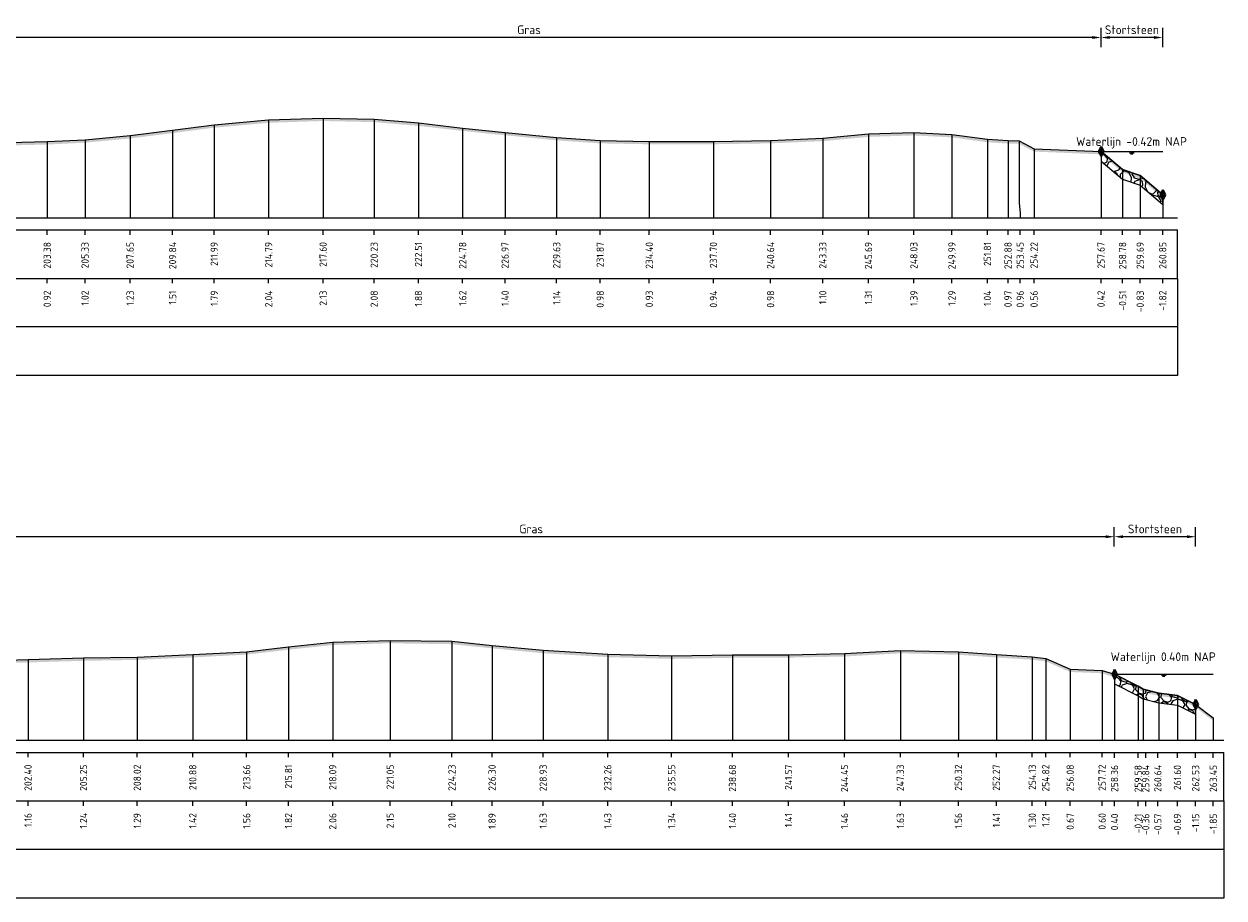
# Model space of a CAD drawing. Header units: metres. Extents: x 128583 to 136452, y 412329 to 415128.
# Tile 246 of 256: x 135148 to 135210, y 415037 to 415082. Entities that reach past the tile are written whole.
import ezdxf
from ezdxf.enums import TextEntityAlignment as Align

# ---------------------------------------------------------------- set-up
doc = ezdxf.new("R2010")
doc.units = ezdxf.units.M
doc.header["$PDMODE"] = 35
doc.header["$PDSIZE"] = 0.075
for name, color, linetype, lineweight in [('B-ME-VH-KANT ASFALT-SD', 7, 'Continuous', 25), ('B-ME-VH-VERHARDING_BESTORTING-A', 252, 'Continuous', 18), ('X-ME-AL-PROFIEL_HUIDIG MAAIVELD-GD', 8, 'Continuous', 0), ('X-XX-AL-DETAIL1-M', 7, 'Continuous', 18), ('X-XX-AL-GEBRUIKTE XREFS-GD', 7, 'Continuous', 35), ('X-XX-AL-NAP-T18', 7, 'Continuous', 18)]:
    doc.layers.add(name, color=color, linetype=linetype, lineweight=lineweight)
for name, color, linetype in [('X-ME-AL-PROFIEL_MAAIVELD-GD', 8, 'Continuous'), ('X-ME-AL-PROFIEL_STORTSTEEN-GD', 7, 'Continuous'), ('X-ME-AL-PROFIEL_WATERLIJN-GD', 150, 'Continuous'), ('X-ME-AL-PROFIELRASTER-S', 7, 'Continuous')]:
    doc.layers.add(name, color=color, linetype=linetype)
doc.styles.add('NLCS-ISO-ANNOTATIEF-T18', font='NLCS-ISO.ttf', dxfattribs={"height": 1.8})
doc.styles.add('NLCS-ISO-ANNOTATIVE-T18', font='NLCS-ISO.ttf', dxfattribs={"height": 1.8})
doc.dimstyles.new('NLCS-ANNOTATIEF-T18-PIJL_L2_H0', dxfattribs={"dimtxt": 2.5, "dimasz": 1.8, "dimexe": 2, "dimexo": 2, "dimgap": 0.7, "dimtad": 1, "dimzin": 0, "dimdsep": 46, "dimtxsty": 'NLCS-ISO-ANNOTATIEF-T18', "dimcen": 0, "dimdle": 2, "dimclrd": 256, "dimclre": 256, "dimclrt": 10, "dimaunit": 2, "dimadec": 0, "dimazin": 0, "dimtfac": 1, "dimtdec": 3, "dimtofl": 0, "dimtmove": 0, "dimatfit": 3, "dimfxl": 2, "dimfxlon": 1, "dimtfillclr": 256, "dimtolj": 1, "dimtzin": 0, "dimlwd": -1, "dimlwe": -1, "dimarcsym": 0})

# ---------------------------------------------------------------- blocks, each defined once
blk = doc.blocks.new('SAL-PROFIELRASTER_BALK_EIND1-D')
at = {"color": 0, "linetype": 'ByBlock', "lineweight": -2}
blk.add_line((1, -12.5), (1, -2.5), dxfattribs=at)
at = {"color": 0, "linetype": 'ByBlock', "lineweight": -2, "flags": 128}
for points in [[(0, 0), (1, 0)], [(0, -2.5), (1, -2.5)], [(0, -12.5), (1, -12.5)]]:
    blk.add_lwpolyline(points, dxfattribs=at)
blk = doc.blocks.new('SAL-PROFIELRASTER_BALK_EIND2-D')
at = {"color": 0, "linetype": 'ByBlock', "lineweight": -2}
for p, q in [((1, -2.5), (1, -12.5)), ((1, -12.5), (0, -12.5))]:
    blk.add_line(p, q, dxfattribs=at)
blk = doc.blocks.new('SAL-PROFIELRASTER_BALK_DATA-D')
at = {"color": 0, "linetype": 'ByBlock', "lineweight": -2}
blk.add_lwpolyline([(0, -3.5), (0, -2.5)], dxfattribs=at)
at = {"color": 0, "linetype": 'ByBlock', "lineweight": -2, "style": 'NLCS-ISO-ANNOTATIVE-T18'}
blk.add_attdef('GETAL', text='', height=1.5, rotation=90, dxfattribs=at).set_placement((0.75, -5), align=Align.RIGHT)
blk = doc.blocks.new('SAL-PROFIELRASTER_AANHAAL-D')
at = {"color": 9, "linetype": 'ByBlock', "lineweight": -2, "flags": 128}
blk.add_lwpolyline([(0, 1), (0, 0)], dxfattribs=at)
blk = doc.blocks.new('SAL-PROFIELRASTER_AANHAAL_STAGGER-D')
at = {"color": 9, "linetype": 'ByBlock', "lineweight": -2, "flags": 128}
for points in [[(0, 0), (0, -0.25)], [(0, -0.25), (1, -0.75)], [(1, -0.75), (1, -1)]]:
    blk.add_lwpolyline(points, dxfattribs=at)
blk = doc.blocks.new('*D34')
at = {"layer": 'Defpoints', "color": 0, "transparency": 16777216}
for p in [(135203.598, 415081.533), (135203.598, 415072.249), (135206.774, 415072.249)]:
    blk.add_point(p, dxfattribs=at)
at = {"layer": 'X-XX-AL-DETAIL1-M', "transparency": 16777216}
for p, q in [((135203.598, 415081.033), (135203.598, 415082.033)), ((135206.774, 415081.033), (135206.774, 415082.033)), ((135206.324, 415081.533), (135204.048, 415081.533))]:
    blk.add_line(p, q, dxfattribs=at)
for points in [[(135204.048, 415081.608), (135204.048, 415081.458), (135203.598, 415081.533)], [(135206.324, 415081.608), (135206.324, 415081.458), (135206.774, 415081.533)]]:
    blk.add_solid(points, dxfattribs=at)
at = {"layer": 'X-XX-AL-DETAIL1-M', "color": 10, "transparency": 16777216, "insert": (135205.186, 415081.933), "char_height": 0.45, "attachment_point": 5, "style": 'NLCS-ISO-ANNOTATIEF-T18'}
blk.add_mtext('\\A1;Stortsteen', dxfattribs=at)
blk = doc.blocks.new('*D38')
at = {"layer": 'Defpoints', "color": 0, "transparency": 16777216}
for p in [(135204.278, 415055.817), (135204.278, 415044.555), (135208.468, 415044.555)]:
    blk.add_point(p, dxfattribs=at)
at = {"layer": 'X-XX-AL-DETAIL1-M', "transparency": 16777216}
for p, q in [((135204.278, 415055.317), (135204.278, 415056.317)), ((135208.018, 415055.817), (135204.728, 415055.817)), ((135208.468, 415055.317), (135208.468, 415056.317))]:
    blk.add_line(p, q, dxfattribs=at)
for points in [[(135204.728, 415055.892), (135204.728, 415055.742), (135204.278, 415055.817)], [(135208.018, 415055.892), (135208.018, 415055.742), (135208.468, 415055.817)]]:
    blk.add_solid(points, dxfattribs=at)
at = {"layer": 'X-XX-AL-DETAIL1-M', "color": 10, "transparency": 16777216, "insert": (135206.373, 415056.217), "char_height": 0.45, "attachment_point": 5, "style": 'NLCS-ISO-ANNOTATIEF-T18'}
blk.add_mtext('\\A1;Stortsteen', dxfattribs=at)
blk = doc.blocks.new('SVH-KANT STORTSTEEN DWP-SOD')
at = {"flags": 128}
blk.add_lwpolyline([(-0.25, 0), (0.25, 0)], dxfattribs=at)
at = {"layer": 'X-XX-AL-GEBRUIKTE XREFS-GD', "flags": 128}
for points in [[(0, 0.5), (-0.25, 0)], [(-0.25, 0), (0, -0.5)], [(0, -0.5), (0, 0.5)], [(0, 0.5), (0.25, 0)], [(0.25, 0), (0, -0.5)]]:
    blk.add_lwpolyline(points, dxfattribs=at)
blk = doc.blocks.new('*D90')
at = {"layer": 'Defpoints', "color": 0, "transparency": 16777216}
for p in [(135143.862, 415081.533), (135143.862, 415075.032), (135203.598, 415072.249)]:
    blk.add_point(p, dxfattribs=at)
at = {"layer": 'X-XX-AL-DETAIL1-M', "transparency": 16777216}
for p, q in [((135143.862, 415081.033), (135143.862, 415082.033)), ((135203.598, 415081.033), (135203.598, 415082.033)), ((135203.148, 415081.533), (135144.312, 415081.533))]:
    blk.add_line(p, q, dxfattribs=at)
for points in [[(135144.312, 415081.608), (135144.312, 415081.458), (135143.862, 415081.533)], [(135203.148, 415081.608), (135203.148, 415081.458), (135203.598, 415081.533)]]:
    blk.add_solid(points, dxfattribs=at)
at = {"layer": 'X-XX-AL-DETAIL1-M', "color": 10, "transparency": 16777216, "insert": (135174.134, 415081.933), "char_height": 0.45, "attachment_point": 5, "style": 'NLCS-ISO-ANNOTATIEF-T18'}
blk.add_mtext('\\A1;Gras', dxfattribs=at)
blk = doc.blocks.new('*D92')
at = {"layer": 'Defpoints', "color": 0, "transparency": 16777216}
for p in [(135143.974, 415055.817), (135143.974, 415048.305), (135204.278, 415045.332)]:
    blk.add_point(p, dxfattribs=at)
at = {"layer": 'X-XX-AL-DETAIL1-M', "transparency": 16777216}
for p, q in [((135143.974, 415055.317), (135143.974, 415056.317)), ((135203.828, 415055.817), (135144.424, 415055.817)), ((135204.278, 415055.317), (135204.278, 415056.317))]:
    blk.add_line(p, q, dxfattribs=at)
for points in [[(135144.424, 415055.892), (135144.424, 415055.742), (135143.974, 415055.817)], [(135203.828, 415055.892), (135203.828, 415055.742), (135204.278, 415055.817)]]:
    blk.add_solid(points, dxfattribs=at)
at = {"layer": 'X-XX-AL-DETAIL1-M', "color": 10, "transparency": 16777216, "insert": (135174.246, 415056.217), "char_height": 0.45, "attachment_point": 5, "style": 'NLCS-ISO-ANNOTATIEF-T18'}
blk.add_mtext('\\A1;Gras', dxfattribs=at)

msp = doc.modelspace()

# ---------------------------------------------------------------- hatches: boundary and pattern name
at = {"layer": 'B-ME-VH-VERHARDING_BESTORTING-A'}
h = msp.add_hatch(dxfattribs=at)
h.set_pattern_fill('AVH-BESTORTING_01', color=256, scale=0.1, pattern_type=2)
h.set_pattern_definition([(342.742, (135207.6789, 415075.8575), (0.5398, 0.9774), [0.27272, -1.09194]), (17.258, (135206.6361, 415076.18145), (0.5398, 0.9774), [0.27272, -1.6572]), (61.09, (135206.8965, 415076.2624), (-1.3032, 0.40486), [0.22313, -0.8934]), (118.911, (135207.76775, 415075.0754), (-0.5398, -0.97741), [0.22313, -1.3559]), (162.742, (135206.8965, 415076.653), (-0.5398, -0.9774), [0.27272, -1.09194]), (197.258, (135206.6361, 415076.7339), (-0.5398, -0.9774), [0.27272, -1.6572]), (241.09, (135206.3756, 415076.6531), (1.3032, -0.40486), [0.22313, -0.8934]), (298.911, (135206.8076, 415077.4351), (0.5398, 0.97741), [0.22313, -1.3559]), (342.742, (135205.039, 415077.2803), (-0.76339, 1.38224), [0.2434, -1.12122]), (40.852, (135203.65207, 415074.27586), (0.539802, 0.9774), [0.2447, -3.61913]), (84.587, (135205.45654, 415077.3681), (-0.22359, 2.359645), [0.29716, -3.05481]), (118.911, (135206.7876, 415077.2577), (-1.3032, 0.40486), [0.29575, -1.2833]), (162.742, (135205.3416, 415077.9228), (0.76339, -1.38224), [0.24484, -1.11975]), (40.852, (135203.30372, 415074.90364), (0.539802, 0.9774), [0.24409, -3.61972]), (84.587, (135204.89516, 415077.5407), (-0.5398, -0.977407), [0.29647, -3.05553]), (298.911, (135204.8952, 415077.5407), (1.3032, -0.40486), [0.29753, -1.28153]), (26.669, (135202.44032, 415075.44236), (-1.842996, -0.572553), [0.18275, -4.54613]), (84.587, (135205.5262, 415078.05136), (-0.5398, -0.977407), [0.18319, -3.16878]), (131.7624, (135204.0167, 415080.99824), (-2.066604, 1.787101), [0.24466, -4.00428]), (162.742, (135202.4579, 415075.8889), (-0.5398, -0.9774), [0.19694, -1.1677]), (26.669, (135202.10635, 415075.8652), (-1.842996, -0.572553), [0.18297, -4.54591]), (84.587, (135205.01, 415078.1925), (-0.5398, -0.977407), [0.20094, -3.15103]), (131.7624, (135203.62304, 415080.80036), (-2.066604, 1.787101), [0.20994, -4.039]), (342.742, (135205.1498, 415078.0359), (0.5398, 0.97739), [0.22313, -1.1415]), (50.2416, (135205.38572, 415076.1184), (0.53979, 0.97739), [0.21713, -6.88472]), (95.413, (135205.5246, 415076.2853), (-0.76339, 1.38224), [0.19056, -2.17966]), (150.939, (135202.67663, 415079.64433), (-1.303193, 0.404858), [0.17556, -5.17047]), (197.258, (135205.3531, 415076.5603), (1.30319, -0.40485), [0.22316, -1.70672]), (50.2416, (135204.99204, 415076.3162), (0.53979, 0.97739), [0.23138, -6.87047]), (95.413, (135205.0084, 415076.14345), (-0.76339, 1.38224), [0.17353, -2.1967]), (150.939, (135202.34266, 415079.22152), (-1.303193, 0.404858), [0.18788, -5.15816]), (17.258, (135205.1726, 415076.0522), (-1.30319, 0.40485), [0.22313, -1.70675])])
h.paths.add_polyline_path([(135206.774, 415073.428), (135205.616, 415074.419), (135204.708, 415074.735), (135203.598, 415075.664), (135203.598, 415075.164), (135204.708, 415074.235), (135205.616, 415073.919), (135206.774, 415072.928)])
h = msp.add_hatch(dxfattribs=at)
h.set_pattern_fill('AVH-BESTORTING_01', color=256, scale=0.1, pattern_type=2)
h.set_pattern_definition([(342.742, (135208.3744, 415048.9255), (0.5398, 0.9774), [0.27272, -1.09194]), (17.258, (135207.33165, 415049.2495), (0.5398, 0.9774), [0.27272, -1.6572]), (61.09, (135207.5921, 415049.3304), (-1.3032, 0.40486), [0.22313, -0.8934]), (118.91, (135208.4633, 415048.1434), (-0.5398, -0.97741), [0.22313, -1.3559]), (162.742, (135207.5921, 415049.721), (-0.5398, -0.9774), [0.27272, -1.09194]), (197.258, (135207.33165, 415049.8019), (-0.5398, -0.9774), [0.27272, -1.6572]), (241.09, (135207.0712, 415049.7212), (1.3032, -0.40486), [0.22313, -0.8934]), (298.911, (135207.5032, 415050.5031), (0.5398, 0.97741), [0.22313, -1.3559]), (342.742, (135205.7346, 415050.3483), (-0.76339, 1.38224), [0.2434, -1.12122]), (40.852, (135204.34765, 415047.34388), (0.539802, 0.9774), [0.24469, -3.61913]), (84.587, (135206.15212, 415050.43613), (-0.22359, 2.359645), [0.29716, -3.05481]), (118.911, (135207.4832, 415050.3257), (-1.3032, 0.40486), [0.29575, -1.2833]), (162.742, (135206.0372, 415050.9908), (0.76339, -1.38224), [0.24484, -1.11975]), (40.852, (135203.9993, 415047.97166), (0.539802, 0.9774), [0.24409, -3.61972]), (84.587, (135205.59074, 415050.6087), (-0.5398, -0.977407), [0.29647, -3.05553]), (298.911, (135205.5907, 415050.6087), (1.3032, -0.40486), [0.29753, -1.28153]), (26.669, (135203.1359, 415048.51038), (-1.842996, -0.572553), [0.18275, -4.54613]), (84.587, (135206.22177, 415051.1194), (-0.5398, -0.977407), [0.18319, -3.16878]), (131.7624, (135204.71227, 415054.06626), (-2.066604, 1.787101), [0.24466, -4.00428]), (162.742, (135203.1535, 415048.9569), (-0.5398, -0.97739), [0.19694, -1.1677]), (26.669, (135202.80193, 415048.93322), (-1.842996, -0.572553), [0.18297, -4.54591]), (84.587, (135205.7056, 415051.2605), (-0.5398, -0.977407), [0.20094, -3.15103]), (131.7624, (135204.31862, 415053.86838), (-2.066604, 1.787101), [0.20994, -4.039]), (342.742, (135205.8454, 415051.1039), (0.5398, 0.9774), [0.22313, -1.1415]), (50.2416, (135206.0813, 415049.1864), (0.53979, 0.97739), [0.21713, -6.88472]), (95.413, (135206.22015, 415049.3533), (-0.76339, 1.38224), [0.19056, -2.17966]), (150.939, (135203.37221, 415052.71235), (-1.303193, 0.404858), [0.17556, -5.17047]), (197.258, (135206.0487, 415049.6283), (1.30319, -0.40485), [0.22316, -1.70672]), (50.2416, (135205.68762, 415049.38422), (0.53979, 0.97739), [0.23138, -6.87047]), (95.413, (135205.704, 415049.2115), (-0.76339, 1.38224), [0.17353, -2.1967]), (150.939, (135203.03824, 415052.28954), (-1.303193, 0.404858), [0.18788, -5.15816]), (17.258, (135205.8682, 415049.1202), (-1.30319, 0.40485), [0.22313, -1.70675])])
h.paths.add_polyline_path([(135208.468, 415047.181), (135207.532, 415047.646), (135206.574, 415047.762), (135205.775, 415047.971), (135205.509, 415048.127), (135204.293, 415048.732), (135204.293, 415048.232), (135205.509, 415047.627), (135205.775, 415047.471), (135206.574, 415047.262), (135207.532, 415047.146), (135208.468, 415046.681)])
at = {"layer": 'X-ME-AL-PROFIEL_HUIDIG MAAIVELD-GD'}
h = msp.add_hatch(dxfattribs=at)
h.set_pattern_fill('AGR-MAAIVELD', color=256, scale=0.1, pattern_type=2)
h.set_pattern_definition([(45, (-0.1842, 31.51985), (-0.5000001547, 0.5000001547), []), (45, (-0.2556, 31.5913), (0, 1.0000003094), [0.707107, -0.707107]), (45, (-0.32706, 31.6627), (0, 1.0000003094), [0.707107, -0.707107]), (45, (-0.3995, 31.73514), (0, 1.0000003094), [0.707107, -0.707107]), (45, (-0.4699, 31.8056), (0, 1.0000003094), [0.707107, -0.707107]), (45, (-0.54135, 31.877), (0, 1.0000003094), [0.707107, -0.707107]), (45, (-0.6128, 31.9484), (0, 1.0000003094), [0.707107, -0.707107]), (315, (-0.1842, 31.51985), (0.5000001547, 0.5000001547), []), (315, (-0.1128, 31.5913), (1.0000003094, -3e-16), [0.707107, -0.707107]), (315, (-0.04135, 31.6627), (1.0000003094, -3e-16), [0.707107, -0.707107]), (315, (0.0311, 31.73514), (1.0000003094, -3e-16), [0.707107, -0.707107]), (315, (0.1015, 31.8056), (1.0000003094, -3e-16), [0.707107, -0.707107]), (315, (0.17294, 31.877), (1.0000003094, -3e-16), [0.707107, -0.707107]), (315, (0.2444, 31.9484), (1.0000003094, -3e-16), [0.707107, -0.707107])])
h.paths.add_polyline_path([(135206.774, 415073.428), (135206.774, 415073.278), (135205.616, 415074.269), (135204.708, 415074.585), (135203.598, 415075.514), (135200.148, 415075.654), (135199.384, 415076.063), (135198.807, 415076.069), (135197.745, 415076.138), (135195.917, 415076.387), (135193.958, 415076.49), (135191.617, 415076.413), (135189.264, 415076.195), (135186.576, 415076.081), (135183.633, 415076.034), (135180.328, 415076.032), (135177.799, 415076.079), (135175.557, 415076.234), (135172.901, 415076.497), (135170.715, 415076.719), (135168.44, 415076.981), (135166.157, 415077.174), (135163.527, 415077.231), (135160.721, 415077.139), (135157.919, 415076.887), (135155.774, 415076.61), (135153.585, 415076.333), (135151.265, 415076.114), (135149.316, 415076.02), (135147.348, 415075.972), (135145.296, 415075.9), (135144.543, 415075.332), (135144.034, 415075.051), (135143.862, 415074.882), (135143.478, 415074.441), (135142.91, 415074.368), (135141.306, 415074.796), (135140.927, 415075.245), (135139.649, 415075.382), (135137.704, 415075.586), (135135.038, 415075.759), (135132.074, 415075.763), (135128.668, 415075.829), (135125.867, 415075.794), (135122.823, 415075.823), (135119.183, 415075.856), (135115.807, 415075.895), (135112.789, 415075.877), (135109.895, 415075.942), (135106.854, 415075.899), (135103.376, 415075.904), (135100.824, 415075.888), (135096.406, 415075.886), (135093.238, 415075.836), (135090.068, 415075.749), (135088.409, 415075.553), (135085.409, 415075.525), (135084.274, 415075.239), (135084.109, 415075.265), (135081.419, 415075.094), (135078.461, 415075.148), (135075.522, 415075.08), (135072.59, 415075.026), (135070.886, 415075.101), (135068.915, 415075.642), (135067.467, 415075.826), (135065.335, 415075.894), (135062.058, 415075.86), (135058.925, 415075.916), (135055.022, 415075.944), (135051.185, 415076.003), (135048.529, 415075.97), (135043.451, 415076.05), (135041.003, 415075.887), (135036.459, 415075.923), (135032.274, 415075.925), (135028.954, 415075.905), (135024.581, 415076.06), (135020.583, 415075.953), (135016.657, 415075.987), (135012.215, 415075.886), (135008.118, 415075.852), (135003.944, 415075.839), (135000.498, 415075.854), (134996.612, 415075.914), (134992.938, 415075.833), (134988.748, 415075.905), (134985.268, 415075.868), (134981.8, 415075.908), (134978.083, 415075.821), (134974.643, 415075.773), (134970.753, 415075.789), (134967.489, 415075.842), (134963.643, 415075.849), (134959.882, 415075.768), (134955.697, 415075.74), (134953.396, 415075.559), (134951.668, 415075.457), (134951.218, 415074.847), (134950.374, 415074.647), (134949.547, 415074.73), (134949.118, 415074.878), (134948.592, 415075.536), (134947.944, 415076.086), (134946.997, 415076.301), (134945.931, 415076.359), (134945.931, 415076.509), (134946.997, 415076.451), (134947.944, 415076.236), (134948.592, 415075.686), (134949.118, 415075.028), (134949.547, 415074.88), (134950.374, 415074.797), (134951.218, 415074.997), (134951.668, 415075.607), (134953.396, 415075.709), (134955.697, 415075.89), (134959.882, 415075.918), (134963.643, 415075.999), (134967.489, 415075.992), (134970.753, 415075.939), (134974.643, 415075.923), (134978.083, 415075.971), (134981.8, 415076.058), (134985.268, 415076.018), (134988.748, 415076.055), (134992.938, 415075.983), (134996.612, 415076.064), (135000.498, 415076.004), (135003.944, 415075.989), (135008.118, 415076.002), (135012.215, 415076.036), (135016.657, 415076.137), (135020.583, 415076.103), (135024.581, 415076.21), (135028.954, 415076.055), (135032.274, 415076.075), (135036.459, 415076.073), (135041.003, 415076.037), (135043.451, 415076.2), (135048.529, 415076.12), (135051.185, 415076.153), (135055.022, 415076.094), (135058.925, 415076.066), (135062.058, 415076.01), (135065.335, 415076.044), (135067.467, 415075.976), (135068.915, 415075.792), (135070.886, 415075.251), (135072.59, 415075.176), (135075.522, 415075.23), (135078.461, 415075.298), (135081.419, 415075.244), (135084.109, 415075.415), (135084.274, 415075.389), (135085.409, 415075.675), (135088.409, 415075.703), (135090.068, 415075.899), (135093.238, 415075.986), (135096.406, 415076.036), (135100.824, 415076.038), (135103.376, 415076.054), (135106.854, 415076.049), (135109.895, 415076.092), (135112.789, 415076.027), (135115.807, 415076.045), (135119.183, 415076.006), (135122.823, 415075.973), (135125.867, 415075.944), (135128.668, 415075.979), (135132.074, 415075.913), (135135.038, 415075.909), (135137.704, 415075.736), (135139.649, 415075.532), (135140.927, 415075.395), (135141.306, 415074.946), (135142.91, 415074.518), (135143.478, 415074.591), (135143.862, 415075.032), (135144.034, 415075.201), (135144.543, 415075.482), (135145.296, 415076.05), (135147.348, 415076.122), (135149.316, 415076.17), (135151.265, 415076.264), (135153.585, 415076.483), (135155.774, 415076.76), (135157.919, 415077.037), (135160.721, 415077.289), (135163.527, 415077.381), (135166.157, 415077.324), (135168.44, 415077.131), (135170.715, 415076.869), (135172.901, 415076.647), (135175.557, 415076.384), (135177.799, 415076.229), (135180.328, 415076.182), (135183.633, 415076.184), (135186.576, 415076.231), (135189.264, 415076.345), (135191.617, 415076.563), (135193.958, 415076.64), (135195.917, 415076.537), (135197.745, 415076.288), (135198.807, 415076.219), (135199.384, 415076.213), (135200.148, 415075.804), (135203.598, 415075.664), (135204.708, 415074.735), (135205.616, 415074.419)])
h = msp.add_hatch(dxfattribs=at)
h.set_pattern_fill('AGR-MAAIVELD', color=256, scale=0.1, pattern_type=2)
h.set_pattern_definition([(45, (-0.9815, 44.95455), (-0.5000001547, 0.5000001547), []), (45, (-1.0529, 45.026), (0, 1.0000003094), [0.707107, -0.707107]), (45, (-1.12434, 45.0974), (0, 1.0000003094), [0.707107, -0.707107]), (45, (-1.1968, 45.16984), (0, 1.0000003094), [0.707107, -0.707107]), (45, (-1.2672, 45.24026), (0, 1.0000003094), [0.707107, -0.707107]), (45, (-1.3386, 45.3117), (0, 1.0000003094), [0.707107, -0.707107]), (45, (-1.41005, 45.3831), (0, 1.0000003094), [0.707107, -0.707107]), (315, (-0.9815, 44.95455), (0.5000001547, 0.5000001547), []), (315, (-0.91005, 45.026), (1.0000003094, -3e-16), [0.707107, -0.707107]), (315, (-0.8386, 45.0974), (1.0000003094, -3e-16), [0.707107, -0.707107]), (315, (-0.7662, 45.16984), (1.0000003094, -3e-16), [0.707107, -0.707107]), (315, (-0.6958, 45.24026), (1.0000003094, -3e-16), [0.707107, -0.707107]), (315, (-0.62434, 45.3117), (1.0000003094, -3e-16), [0.707107, -0.707107]), (315, (-0.5529, 45.3831), (1.0000003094, -3e-16), [0.707107, -0.707107])])
h.paths.add_polyline_path([(135209.38, 415046.481), (135209.38, 415046.331), (135208.468, 415047.031), (135207.532, 415047.496), (135206.574, 415047.612), (135205.775, 415047.821), (135205.509, 415047.977), (135204.293, 415048.582), (135203.653, 415048.782), (135202.008, 415048.849), (135200.748, 415049.396), (135200.058, 415049.482), (135198.205, 415049.594), (135196.252, 415049.737), (135193.261, 415049.813), (135190.383, 415049.646), (135187.499, 415049.59), (135184.613, 415049.58), (135181.478, 415049.524), (135178.189, 415049.614), (135174.861, 415049.815), (135172.23, 415050.069), (135170.164, 415050.281), (135166.98, 415050.328), (135164.023, 415050.239), (135161.745, 415049.998), (135159.588, 415049.745), (135156.813, 415049.6), (135153.953, 415049.471), (135151.184, 415049.426), (135148.328, 415049.341), (135145.6, 415049.257), (135144.461, 415048.64), (135143.269, 415047.454), (135142.579, 415047.354), (135141.858, 415047.516), (135141.05, 415048.408), (135140.244, 415048.967), (135138.459, 415049.015), (135135.194, 415049.087), (135131.886, 415049.074), (135127.985, 415049.073), (135123.917, 415048.928), (135120.123, 415048.888), (135116.295, 415048.938), (135111.986, 415048.773), (135107.995, 415048.79), (135104.195, 415048.832), (135100.247, 415048.768), (135096.91, 415048.748), (135093.155, 415048.663), (135089.237, 415048.599), (135087.955, 415048.56), (135084.898, 415048.619), (135081.075, 415048.483), (135078.75, 415048.145), (135074.102, 415048.067), (135070.264, 415048.183), (135066.225, 415048.18), (135064.186, 415048.599), (135058.625, 415048.756), (135054.475, 415047.524), (135050.406, 415047.261), (135045.845, 415047.381), (135041.648, 415047.328), (135038.573, 415047.338), (135033.089, 415047.276), (135025.855, 415047.31), (135020.505, 415047.296), (135017.846, 415047.338), (135011.534, 415047.586), (135004.559, 415048.155), (135000.216, 415048.097), (134997.024, 415048.074), (134991.459, 415048.17), (134987.745, 415048.255), (134982.039, 415048.27), (134975.819, 415048.299), (134972.823, 415048.183), (134969.116, 415048.253), (134966.365, 415048.267), (134964.021, 415048.827), (134961.468, 415049.015), (134958.927, 415049.203), (134956.157, 415049.34), (134953.769, 415049.511), (134948.474, 415049.888), (134945.931, 415050.096), (134945.931, 415050.246), (134948.474, 415050.038), (134953.769, 415049.661), (134956.157, 415049.49), (134958.927, 415049.353), (134961.468, 415049.165), (134964.021, 415048.977), (134966.365, 415048.417), (134969.116, 415048.403), (134972.823, 415048.333), (134975.819, 415048.449), (134982.039, 415048.42), (134987.745, 415048.405), (134991.459, 415048.32), (134997.024, 415048.224), (135000.216, 415048.247), (135004.559, 415048.305), (135011.534, 415047.736), (135017.846, 415047.488), (135020.505, 415047.446), (135025.855, 415047.46), (135033.089, 415047.426), (135038.573, 415047.488), (135041.648, 415047.478), (135045.845, 415047.531), (135050.406, 415047.411), (135054.475, 415047.674), (135058.625, 415048.906), (135064.186, 415048.749), (135066.225, 415048.33), (135070.264, 415048.333), (135074.102, 415048.217), (135078.75, 415048.295), (135081.075, 415048.633), (135084.898, 415048.769), (135087.955, 415048.71), (135089.237, 415048.749), (135093.155, 415048.813), (135096.91, 415048.898), (135100.247, 415048.918), (135104.195, 415048.982), (135107.995, 415048.94), (135111.986, 415048.923), (135116.295, 415049.088), (135120.123, 415049.038), (135123.917, 415049.078), (135127.985, 415049.223), (135131.886, 415049.224), (135135.194, 415049.237), (135138.459, 415049.165), (135140.244, 415049.117), (135141.05, 415048.558), (135141.858, 415047.666), (135142.579, 415047.504), (135143.269, 415047.604), (135144.461, 415048.79), (135145.6, 415049.407), (135148.328, 415049.491), (135151.184, 415049.576), (135153.953, 415049.621), (135156.813, 415049.75), (135159.588, 415049.895), (135161.745, 415050.148), (135164.023, 415050.389), (135166.98, 415050.478), (135170.164, 415050.431), (135172.23, 415050.219), (135174.861, 415049.965), (135178.189, 415049.764), (135181.478, 415049.674), (135184.613, 415049.73), (135187.499, 415049.74), (135190.383, 415049.796), (135193.261, 415049.963), (135196.252, 415049.887), (135198.205, 415049.744), (135200.058, 415049.632), (135200.748, 415049.546), (135202.008, 415048.999), (135203.653, 415048.932), (135204.293, 415048.732), (135205.509, 415048.127), (135205.775, 415047.971), (135206.574, 415047.762), (135207.532, 415047.646), (135208.468, 415047.181)])

# ---------------------------------------------------------------- linework, layer by layer
at = {"layer": 'X-ME-AL-PROFIEL_MAAIVELD-GD'}
for points in [[(135147.348, 415076.122), (135149.316, 415076.17), (135151.265, 415076.264), (135153.585, 415076.483), (135155.774, 415076.76), (135157.919, 415077.037), (135160.721, 415077.289), (135163.527, 415077.381), (135166.157, 415077.324), (135168.44, 415077.131), (135170.715, 415076.869), (135172.901, 415076.647), (135175.557, 415076.384), (135177.799, 415076.229), (135180.328, 415076.182), (135183.633, 415076.184), (135186.576, 415076.231), (135189.264, 415076.345), (135191.617, 415076.563), (135193.958, 415076.64), (135195.917, 415076.537), (135197.745, 415076.288), (135198.807, 415076.219), (135199.384, 415076.213), (135200.148, 415075.804), (135203.598, 415075.664), (135204.708, 415074.735), (135205.616, 415074.419), (135206.774, 415073.428)], [(135145.6, 415049.407), (135148.328, 415049.491), (135151.184, 415049.576), (135153.953, 415049.621), (135156.813, 415049.75), (135159.588, 415049.895), (135161.745, 415050.148), (135164.023, 415050.389), (135166.98, 415050.478), (135170.164, 415050.431), (135172.23, 415050.219), (135174.861, 415049.965), (135178.189, 415049.764), (135181.478, 415049.674), (135184.613, 415049.73), (135187.499, 415049.74), (135190.383, 415049.796), (135193.261, 415049.963), (135196.252, 415049.887), (135198.205, 415049.744), (135200.058, 415049.632), (135200.748, 415049.546), (135202.008, 415048.999), (135203.653, 415048.932), (135204.293, 415048.732), (135205.509, 415048.127), (135205.775, 415047.971), (135206.574, 415047.762), (135207.532, 415047.646), (135208.468, 415047.181), (135209.38, 415046.481)]]:
    msp.add_lwpolyline(points, dxfattribs=at)
at = {"layer": 'X-ME-AL-PROFIEL_STORTSTEEN-GD'}
for points in [[(135206.774, 415073.428), (135205.616, 415074.419), (135204.708, 415074.735), (135203.598, 415075.664), (135203.598, 415075.164), (135204.708, 415074.235), (135205.616, 415073.919), (135206.774, 415072.928)], [(135208.468, 415047.181), (135207.532, 415047.646), (135206.574, 415047.762), (135205.775, 415047.971), (135205.509, 415048.127), (135204.293, 415048.732), (135204.293, 415048.232), (135205.509, 415047.627), (135205.775, 415047.471), (135206.574, 415047.262), (135207.532, 415047.146), (135208.468, 415046.681)]]:
    msp.add_lwpolyline(points, close=True, dxfattribs=at)
at = {"layer": 'X-ME-AL-PROFIEL_WATERLIJN-GD'}
for points in [[(135203.598, 415075.664), (135206.774, 415075.664)], [(135205.059, 415075.596), (135205.309, 415075.596)], [(135205.116, 415075.546), (135205.241, 415075.546)], [(135204.293, 415048.732), (135209.38, 415048.732)], [(135206.71, 415048.68), (135206.96, 415048.68)], [(135206.766, 415048.63), (135206.891, 415048.63)]]:
    msp.add_lwpolyline(points, dxfattribs=at)

# ---------------------------------------------------------------- block references
at = {"layer": 'B-ME-VH-KANT ASFALT-SD', "xscale": 0.5, "yscale": 0.5, "zscale": 0.5}
for p in [(135203.598, 415075.664), (135206.774, 415073.428), (135204.293, 415048.732), (135208.468, 415047.181)]:
    msp.add_blockref('SVH-KANT STORTSTEEN DWP-SOD', p, dxfattribs=at)
at = {"layer": 'X-ME-AL-PROFIELRASTER-S'}
for p, yscale in [((135157.919, 415072.249), 4.788), ((135160.721, 415072.249), 5.04), ((135163.527, 415072.249), 5.132), ((135166.157, 415072.249), 5.075), ((135168.44, 415072.249), 4.882), ((135170.715, 415072.249), 4.62), ((135151.265, 415072.249), 4.015), ((135153.585, 415072.249), 4.234), ((135155.774, 415072.249), 4.511), ((135172.901, 415072.249), 4.398), ((135175.557, 415072.249), 4.135), ((135177.799, 415072.249), 3.98), ((135180.328, 415072.249), 3.933), ((135183.633, 415072.249), 3.935), ((135186.576, 415072.249), 3.982), ((135189.264, 415072.249), 4.096), ((135191.617, 415072.249), 4.314), ((135193.958, 415072.249), 4.391), ((135195.917, 415072.249), 4.288), ((135197.745, 415072.249), 4.039), ((135198.807, 415072.249), 3.97), ((135199.384, 415073.249), 2.964), ((135149.316, 415072.249), 3.921), ((135200.148, 415072.249), 3.555), ((135164.023, 415045.332), 5.057), ((135166.98, 415045.332), 5.146), ((135170.164, 415045.332), 5.099), ((135172.23, 415045.332), 4.887), ((135153.953, 415045.332), 4.289), ((135156.813, 415045.332), 4.418), ((135159.588, 415045.332), 4.563), ((135161.745, 415045.332), 4.816), ((135174.861, 415045.332), 4.633), ((135178.189, 415045.332), 4.432), ((135181.478, 415045.332), 4.342000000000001), ((135184.613, 415045.332), 4.398), ((135187.499, 415045.332), 4.407999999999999), ((135190.383, 415045.332), 4.464), ((135193.261, 415045.332), 4.631), ((135196.252, 415045.332), 4.555), ((135198.205, 415045.332), 4.412), ((135200.058, 415045.332), 4.3), ((135148.328, 415045.332), 4.159), ((135151.184, 415045.332), 4.244), ((135200.748, 415045.332), 4.214), ((135202.008, 415045.332), 3.667), ((135203.653, 415045.332), 3.6), ((135205.775, 415045.332), 2.639), ((135206.574, 415045.332), 2.43)]:
    msp.add_blockref('SAL-PROFIELRASTER_AANHAAL-D', p, dxfattribs=dict(at, yscale=yscale))
for name, p, xscale, yscale, zscale in [('SAL-PROFIELRASTER_AANHAAL-D', (135203.598, 415072.249), 0.7727992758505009, 3.414999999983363, 0.7727992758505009), ('SAL-PROFIELRASTER_AANHAAL-D', (135203.598, 415072.249), 0.7727992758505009, 3.414999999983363, 0.7727992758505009), ('SAL-PROFIELRASTER_AANHAAL-D', (135204.708, 415072.249), 0.7123209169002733, 2.485999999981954, 0.7123209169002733), ('SAL-PROFIELRASTER_AANHAAL-D', (135205.616, 415072.249), 0.6836798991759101, 2.169999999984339, 0.6836798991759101), ('SAL-PROFIELRASTER_AANHAAL-D', (135206.774, 415072.249), 0.5400824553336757, 1.178999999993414, 0.5400824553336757), ('SAL-PROFIELRASTER_BALK_EIND1-D', (134945.931, 415072.249), 261.6, 0.25, 254.8414102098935), ('SAL-PROFIELRASTER_BALK_EIND2-D', (134945.931, 415069.749), 261.6, 0.25, 254.8414102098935), ('SAL-PROFIELRASTER_BALK_EIND2-D', (134945.931, 415067.249), 261.6, 0.25, 254.8414102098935), ('SAL-PROFIELRASTER_AANHAAL-D', (135204.293, 415045.332), 0.7727272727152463, 3.399999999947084, 0.7727272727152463), ('SAL-PROFIELRASTER_AANHAAL-D', (135204.293, 415045.332), 0.7727272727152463, 3.399999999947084, 0.7727272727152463), ('SAL-PROFIELRASTER_AANHAAL-D', (135205.509, 415045.332), 0.736495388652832, 2.794999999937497, 0.736495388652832), ('SAL-PROFIELRASTER_AANHAAL-D', (135207.532, 415045.332), 0.6982498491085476, 2.313999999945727, 0.6982498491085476), ('SAL-PROFIELRASTER_AANHAAL-D', (135208.468, 415045.332), 0.6489996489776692, 1.84899999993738, 0.6489996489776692), ('SAL-PROFIELRASTER_AANHAAL-D', (135208.468, 415045.332), 0.6489996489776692, 1.84899999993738, 0.6489996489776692), ('SAL-PROFIELRASTER_AANHAAL-D', (135209.38, 415045.332), 0.5346672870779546, 1.148999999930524, 0.5346672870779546), ('SAL-PROFIELRASTER_BALK_EIND1-D', (134945.931, 415045.332), 264, 0.25, 258.346994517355), ('SAL-PROFIELRASTER_BALK_EIND2-D', (134945.931, 415042.832), 264, 0.25, 258.346994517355), ('SAL-PROFIELRASTER_BALK_EIND2-D', (134945.931, 415040.332), 264, 0.25, 258.346994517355)]:
    msp.add_blockref(name, p, dxfattribs=dict(at, xscale=xscale, yscale=yscale, zscale=zscale))
at = {"layer": 'X-ME-AL-PROFIELRASTER-S', "xscale": 0.04786976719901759, "zscale": 0.04786976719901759}
msp.add_blockref('SAL-PROFIELRASTER_AANHAAL_STAGGER-D', (135199.384, 415073.249), dxfattribs=at)
at = {"layer": 'X-ME-AL-PROFIELRASTER-S', "xscale": 0.25, "yscale": 0.25, "zscale": 0.25}
for p, values in [((135149.316, 415072.249), {'GETAL': '203.38'}), ((135151.265, 415072.249), {'GETAL': '205.33'}), ((135153.585, 415072.249), {'GETAL': '207.65'}), ((135155.774, 415072.249), {'GETAL': '209.84'}), ((135157.919, 415072.249), {'GETAL': '211.99'}), ((135160.721, 415072.249), {'GETAL': '214.79'}), ((135163.527, 415072.249), {'GETAL': '217.60'}), ((135166.157, 415072.249), {'GETAL': '220.23'}), ((135168.44, 415072.249), {'GETAL': '222.51'}), ((135170.715, 415072.249), {'GETAL': '224.78'}), ((135172.901, 415072.249), {'GETAL': '226.97'}), ((135175.557, 415072.249), {'GETAL': '229.63'}), ((135177.799, 415072.249), {'GETAL': '231.87'}), ((135180.328, 415072.249), {'GETAL': '234.40'}), ((135183.633, 415072.249), {'GETAL': '237.70'}), ((135186.576, 415072.249), {'GETAL': '240.64'}), ((135189.264, 415072.249), {'GETAL': '243.33'}), ((135191.617, 415072.249), {'GETAL': '245.69'}), ((135193.958, 415072.249), {'GETAL': '248.03'}), ((135195.917, 415072.249), {'GETAL': '249.99'}), ((135197.745, 415072.249), {'GETAL': '251.81'}), ((135198.807, 415072.249), {'GETAL': '252.88'}), ((135199.432, 415072.249), {'GETAL': '253.45'}), ((135200.148, 415072.249), {'GETAL': '254.22'}), ((135203.598, 415072.249), {'GETAL': '257.67'}), ((135204.708, 415072.249), {'GETAL': '258.78'}), ((135205.616, 415072.249), {'GETAL': '259.69'}), ((135206.774, 415072.249), {'GETAL': '260.85'}), ((135149.316, 415069.749), {'GETAL': '0.92'}), ((135151.265, 415069.749), {'GETAL': '1.02'}), ((135153.585, 415069.749), {'GETAL': '1.23'}), ((135155.774, 415069.749), {'GETAL': '1.51'}), ((135157.919, 415069.749), {'GETAL': '1.79'}), ((135160.721, 415069.749), {'GETAL': '2.04'}), ((135163.527, 415069.749), {'GETAL': '2.13'}), ((135166.157, 415069.749), {'GETAL': '2.08'}), ((135168.44, 415069.749), {'GETAL': '1.88'}), ((135170.715, 415069.749), {'GETAL': '1.62'}), ((135172.901, 415069.749), {'GETAL': '1.40'}), ((135175.557, 415069.749), {'GETAL': '1.14'}), ((135177.799, 415069.749), {'GETAL': '0.98'}), ((135180.328, 415069.749), {'GETAL': '0.93'}), ((135183.633, 415069.749), {'GETAL': '0.94'}), ((135186.576, 415069.749), {'GETAL': '0.98'}), ((135189.264, 415069.749), {'GETAL': '1.10'}), ((135191.617, 415069.749), {'GETAL': '1.31'}), ((135193.958, 415069.749), {'GETAL': '1.39'}), ((135195.917, 415069.749), {'GETAL': '1.29'}), ((135197.745, 415069.749), {'GETAL': '1.04'}), ((135198.807, 415069.749), {'GETAL': '0.97'}), ((135199.432, 415069.749), {'GETAL': '0.96'}), ((135200.148, 415069.749), {'GETAL': '0.56'}), ((135203.598, 415069.749), {'GETAL': '0.42'}), ((135204.708, 415069.749), {'GETAL': '-0.51'}), ((135205.616, 415069.749), {'GETAL': '-0.83'}), ((135206.774, 415069.749), {'GETAL': '-1.82'}), ((135148.328, 415045.332), {'GETAL': '202.40'}), ((135151.184, 415045.332), {'GETAL': '205.25'}), ((135153.953, 415045.332), {'GETAL': '208.02'}), ((135156.813, 415045.332), {'GETAL': '210.88'}), ((135159.588, 415045.332), {'GETAL': '213.66'}), ((135161.745, 415045.332), {'GETAL': '215.81'}), ((135164.023, 415045.332), {'GETAL': '218.09'}), ((135166.98, 415045.332), {'GETAL': '221.05'}), ((135170.164, 415045.332), {'GETAL': '224.23'}), ((135172.23, 415045.332), {'GETAL': '226.30'}), ((135174.861, 415045.332), {'GETAL': '228.93'}), ((135178.189, 415045.332), {'GETAL': '232.26'}), ((135181.478, 415045.332), {'GETAL': '235.55'}), ((135184.613, 415045.332), {'GETAL': '238.68'}), ((135187.499, 415045.332), {'GETAL': '241.57'}), ((135190.383, 415045.332), {'GETAL': '244.45'}), ((135193.261, 415045.332), {'GETAL': '247.33'}), ((135196.252, 415045.332), {'GETAL': '250.32'}), ((135198.205, 415045.332), {'GETAL': '252.27'}), ((135200.058, 415045.332), {'GETAL': '254.13'}), ((135200.748, 415045.332), {'GETAL': '254.82'}), ((135202.008, 415045.332), {'GETAL': '256.08'}), ((135203.653, 415045.332), {'GETAL': '257.72'}), ((135204.293, 415045.307), {'GETAL': '258.36'}), ((135205.509, 415045.307), {'GETAL': '259.58'}), ((135205.898, 415045.307), {'GETAL': '259.84'}), ((135206.523, 415045.307), {'GETAL': '260.64'}), ((135207.532, 415045.307), {'GETAL': '261.60'}), ((135208.468, 415045.307), {'GETAL': '262.53'}), ((135209.38, 415045.307), {'GETAL': '263.45'}), ((135148.328, 415042.832), {'GETAL': '1.16'}), ((135151.184, 415042.832), {'GETAL': '1.24'}), ((135153.953, 415042.832), {'GETAL': '1.29'}), ((135156.813, 415042.832), {'GETAL': '1.42'}), ((135159.588, 415042.832), {'GETAL': '1.56'}), ((135161.745, 415042.832), {'GETAL': '1.82'}), ((135164.023, 415042.832), {'GETAL': '2.06'}), ((135166.98, 415042.832), {'GETAL': '2.15'}), ((135170.164, 415042.832), {'GETAL': '2.10'}), ((135172.23, 415042.832), {'GETAL': '1.89'}), ((135174.861, 415042.832), {'GETAL': '1.63'}), ((135178.189, 415042.832), {'GETAL': '1.43'}), ((135181.478, 415042.832), {'GETAL': '1.34'}), ((135184.613, 415042.832), {'GETAL': '1.40'}), ((135187.499, 415042.832), {'GETAL': '1.41'}), ((135190.383, 415042.832), {'GETAL': '1.46'}), ((135193.261, 415042.832), {'GETAL': '1.63'}), ((135196.252, 415042.832), {'GETAL': '1.56'}), ((135198.205, 415042.832), {'GETAL': '1.41'}), ((135200.058, 415042.832), {'GETAL': '1.30'}), ((135200.748, 415042.832), {'GETAL': '1.21'}), ((135202.008, 415042.832), {'GETAL': '0.67'}), ((135203.653, 415042.832), {'GETAL': '0.60'}), ((135204.293, 415042.807), {'GETAL': '0.40'}), ((135205.509, 415042.807), {'GETAL': '-0.21'}), ((135205.898, 415042.807), {'GETAL': '-0.36'}), ((135206.523, 415042.807), {'GETAL': '-0.57'}), ((135207.532, 415042.807), {'GETAL': '-0.69'}), ((135208.468, 415042.807), {'GETAL': '-1.15'}), ((135209.38, 415042.807), {'GETAL': '-1.85'})]:
    msp.add_blockref('SAL-PROFIELRASTER_BALK_DATA-D', p, dxfattribs=at).add_auto_attribs(values)

# ---------------------------------------------------------------- texts
at = {"layer": 'X-XX-AL-NAP-T18', "color": 10, "char_height": 0.45, "width": 15.43377, "attachment_point": 7, "style": 'NLCS-ISO-ANNOTATIEF-T18'}
for s, insert in [('Waterlijn -0.42m NAP', (135202.313, 415075.814)), ('Waterlijn 0.40m NAP', (135204.092, 415049.274))]:
    msp.add_mtext(s, dxfattribs=dict(at, insert=insert))

# ---------------------------------------------------------------- dimensions: what is measured, and where the dimension line sits
at = {"layer": 'X-XX-AL-DETAIL1-M'}
for base, p1, p2, text, picture, middle in [((135143.862, 415081.533), (135203.598, 415072.249), (135143.862, 415075.032), 'Gras', '*D90', (135174.134, 415081.533)), ((135203.598, 415081.533), (135206.774, 415072.249), (135203.598, 415072.249), 'Stortsteen', '*D34', (135205.186, 415081.533)), ((135143.974, 415055.817), (135204.278, 415045.332), (135143.974, 415048.305), 'Gras', '*D92', (135174.246, 415055.817)), ((135204.278, 415055.817), (135208.468, 415044.555), (135204.278, 415044.555), 'Stortsteen', '*D38', (135206.373, 415055.817))]:
    dim = msp.add_linear_dim(base=base, p1=p1, p2=p2, text=text, dimstyle='NLCS-ANNOTATIEF-T18-PIJL_L2_H0', dxfattribs=at)
    dim.commit()
    dim.dimension.update_dxf_attribs({"geometry": picture, "text_midpoint": middle, "dimtype": 160})

doc.saveas('drawing.dxf')
